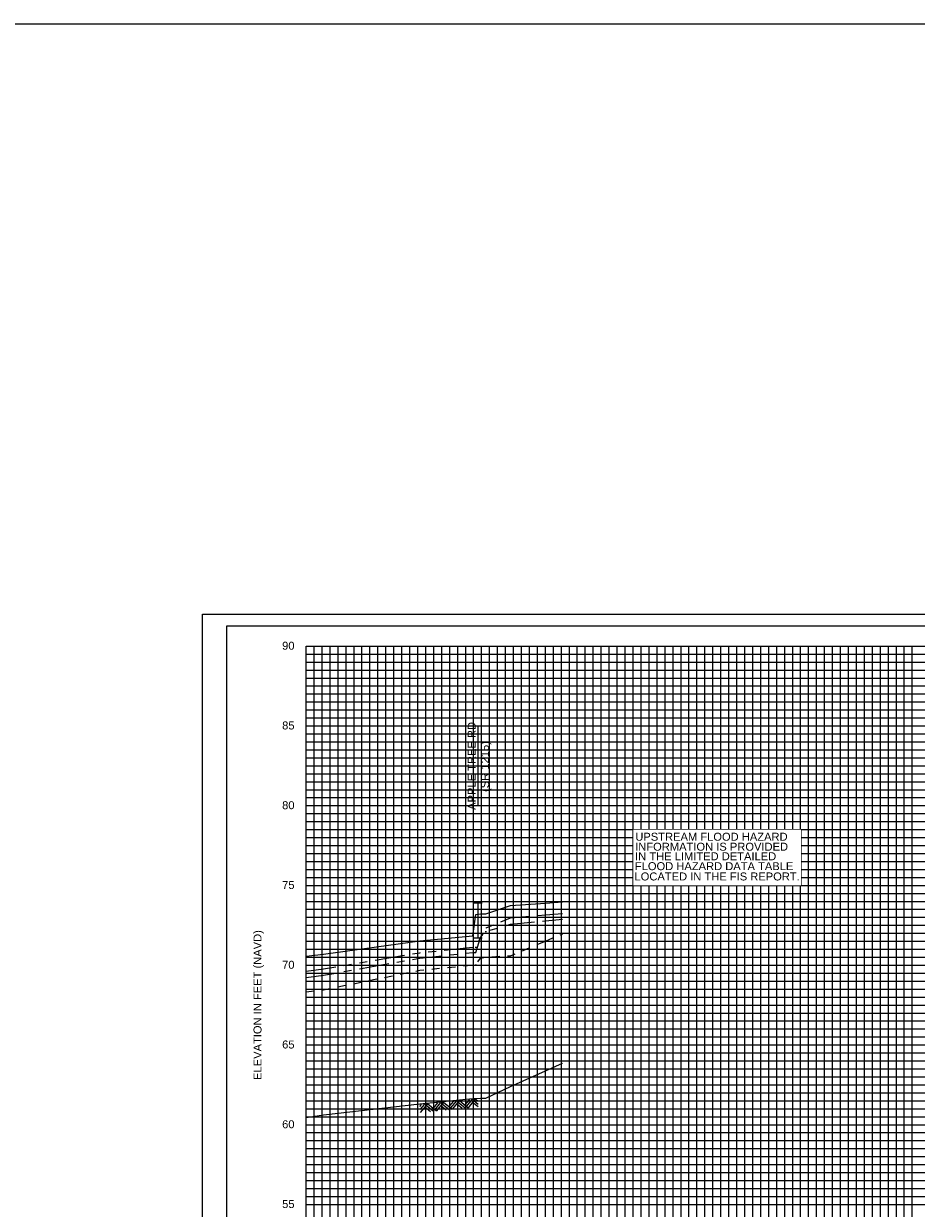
# Model space of a CAD drawing. Header units: inches. Extents: x -32 to 57.8, y 32 to 75.3.
# Tile 10 of 11: x 35.3 to 46.5, y 41.3 to 56.2. Entities that reach past the tile are written whole.
import ezdxf
from ezdxf.enums import TextEntityAlignment as Align

# ---------------------------------------------------------------- set-up
doc = ezdxf.new("R2010")
doc.units = ezdxf.units.IN
doc.header["$LTSCALE"] = 0.3
doc.header["$MEASUREMENT"] = 0
doc.set_wipeout_variables(frame=1)
for name, pattern in [('CENTER', [2, 1.25, -0.25, 0.25, -0.25]), ('DOT', [0.25, 0, -0.25]), ('HIDDEN', [0.375, 0.25, -0.125]), ('PHANTOM', [2.5, 1.25, -0.25, 0.25, -0.25, 0.25, -0.25])]:
    doc.linetypes.add(name, pattern=pattern)
doc.layers.get('0').update_dxf_attribs({"color": 3, "plot": 0})
for name, color, linetype in [('1', 5, 'Continuous'), ('2', 50, 'Continuous'), ('3', 9, 'DOT'), ('STREAM', 5, 'Continuous'), ('STRUCTURE', 30, 'Continuous'), ('TEXT', 255, 'Continuous'), ('WS10', 4, 'HIDDEN'), ('WS100', 5, 'PHANTOM'), ('WS50', 1, 'CENTER'), ('WS500', 1, 'Continuous'), ('WSOTHER', 7, 'Continuous')]:
    doc.layers.add(name, color=color, linetype=linetype)
doc.styles.add('ARIAL', font='ARIAL.TTF')

# ---------------------------------------------------------------- blocks, each defined once
blk = doc.blocks.new('rock')
at = {"layer": 'STREAM'}
for p, q in [((0.171, 0.001), (0.147, -0.023)), ((0.209, 0.001), (0.147, -0.061)), ((0.247, 0.001), (0.147, -0.099)), ((0.251, 0.001), (0.351, -0.099)), ((0.375, 0.001), (0.313, -0.061)), ((0.413, 0.001), (0.332, -0.08)), ((0.451, 0.001), (0.351, -0.099)), ((0.451, 0.001), (0.551, -0.099)), ((0.575, 0.001), (0.513, -0.061)), ((0.613, 0.001), (0.532, -0.08)), ((0.651, 0.001), (0.551, -0.099)), ((0.651, 0.001), (0.751, -0.099)), ((0.776, 0.001), (0.713, -0.061)), ((0.813, 0.001), (0.732, -0.08)), ((0.851, 0.001), (0.751, -0.099)), ((0.851, 0.001), (0.88, -0.028)), ((0.211, -0.034), (0.275, -0.099)), ((0.23, -0.016), (0.313, -0.099)), ((0.413, -0.036), (0.475, -0.099)), ((0.432, -0.018), (0.513, -0.099)), ((0.613, -0.036), (0.676, -0.099)), ((0.632, -0.018), (0.713, -0.099)), ((0.813, -0.036), (0.876, -0.099)), ((0.832, -0.018), (0.88, -0.066))]:
    blk.add_line(p, q, dxfattribs=at)

msp = doc.modelspace()

# ---------------------------------------------------------------- linework, layer by layer
at = {"color": 252}
msp.add_lwpolyline([(37.586, 48.777), (53.686, 48.777), (53.686, 38.477), (37.586, 38.477)], close=True, dxfattribs=at)
at = {"layer": '1'}
for p, q in [((37.886, 48.627), (37.886, 38.627)), ((53.386, 48.627), (37.886, 48.627))]:
    msp.add_line(p, q, dxfattribs=at)
at = {"layer": '2', "color": 50}
for p, q in [((38.886, 39.377), (38.886, 48.377)), ((38.886, 48.377), (51.886, 48.377)), ((39.886, 39.377), (39.886, 48.377)), ((40.886, 39.377), (40.886, 48.377)), ((41.886, 39.377), (41.886, 48.377)), ((42.886, 39.377), (42.886, 48.377)), ((43.886, 39.377), (43.886, 48.377)), ((44.886, 39.377), (44.886, 48.377)), ((45.886, 39.377), (45.886, 48.377)), ((38.886, 46.377), (51.886, 46.377)), ((38.886, 45.377), (51.886, 45.377)), ((38.886, 44.377), (51.886, 44.377)), ((38.886, 43.377), (51.886, 43.377)), ((38.886, 42.377), (51.886, 42.377)), ((38.886, 41.377), (51.886, 41.377))]:
    msp.add_line(p, q, dxfattribs=at)
at = {"layer": '2', "color": 50, "linetype": 'Continuous'}
msp.add_line((38.886, 47.377), (51.886, 47.377), dxfattribs=at)
at = {"layer": '3', "color": 8, "linetype": 'Continuous'}
for p, q in [((38.886, 48.277), (51.886, 48.277)), ((38.986, 39.377), (38.986, 48.377)), ((39.086, 39.377), (39.086, 48.377)), ((39.186, 39.377), (39.186, 48.377)), ((39.286, 39.377), (39.286, 48.377)), ((39.386, 39.377), (39.386, 48.377)), ((39.486, 39.377), (39.486, 48.377)), ((39.586, 39.377), (39.586, 48.377)), ((39.686, 39.377), (39.686, 48.377)), ((39.786, 39.377), (39.786, 48.377)), ((39.986, 39.377), (39.986, 48.377)), ((40.086, 39.377), (40.086, 48.377)), ((40.186, 39.377), (40.186, 48.377)), ((40.286, 39.377), (40.286, 48.377)), ((40.386, 39.377), (40.386, 48.377)), ((40.486, 39.377), (40.486, 48.377)), ((40.586, 39.377), (40.586, 48.377)), ((40.686, 39.377), (40.686, 48.377)), ((40.786, 39.377), (40.786, 48.377)), ((40.986, 39.377), (40.986, 48.377)), ((41.086, 39.377), (41.086, 48.377)), ((41.186, 39.377), (41.186, 48.377)), ((41.286, 39.377), (41.286, 48.377)), ((41.386, 39.377), (41.386, 48.377)), ((41.486, 39.377), (41.486, 48.377)), ((41.586, 39.377), (41.586, 48.377)), ((41.686, 39.377), (41.686, 48.377)), ((41.786, 39.377), (41.786, 48.377)), ((41.986, 39.377), (41.986, 48.377)), ((42.086, 39.377), (42.086, 48.377)), ((42.186, 39.377), (42.186, 48.377)), ((42.286, 39.377), (42.286, 48.377)), ((42.386, 39.377), (42.386, 48.377)), ((42.486, 39.377), (42.486, 48.377)), ((42.586, 39.377), (42.586, 48.377)), ((42.686, 39.377), (42.686, 48.377)), ((42.786, 39.377), (42.786, 48.377)), ((42.986, 39.377), (42.986, 48.377)), ((43.086, 39.377), (43.086, 48.377)), ((43.186, 39.377), (43.186, 48.377)), ((43.286, 39.377), (43.286, 48.377)), ((43.386, 39.377), (43.386, 48.377)), ((43.486, 39.377), (43.486, 48.377)), ((43.586, 39.377), (43.586, 48.377)), ((43.686, 39.377), (43.686, 48.377)), ((43.786, 39.377), (43.786, 48.377)), ((43.986, 39.377), (43.986, 48.377)), ((44.086, 39.377), (44.086, 48.377)), ((44.186, 39.377), (44.186, 48.377)), ((44.286, 39.377), (44.286, 48.377)), ((44.386, 39.377), (44.386, 48.377)), ((44.486, 39.377), (44.486, 48.377)), ((44.586, 39.377), (44.586, 48.377)), ((44.686, 39.377), (44.686, 48.377)), ((44.786, 39.377), (44.786, 48.377)), ((44.986, 39.377), (44.986, 48.377)), ((45.086, 39.377), (45.086, 48.377)), ((45.186, 39.377), (45.186, 48.377)), ((45.286, 39.377), (45.286, 48.377)), ((45.386, 39.377), (45.386, 48.377)), ((45.486, 39.377), (45.486, 48.377)), ((45.586, 39.377), (45.586, 48.377)), ((45.686, 39.377), (45.686, 48.377)), ((45.786, 39.377), (45.786, 48.377)), ((45.986, 39.377), (45.986, 48.377)), ((46.086, 39.377), (46.086, 48.377)), ((46.186, 39.377), (46.186, 48.377)), ((46.286, 39.377), (46.286, 48.377)), ((46.386, 39.377), (46.386, 48.377)), ((46.486, 39.377), (46.486, 48.377)), ((38.886, 48.177), (51.886, 48.177)), ((38.886, 48.077), (51.886, 48.077)), ((38.886, 47.977), (51.886, 47.977)), ((38.886, 47.877), (51.886, 47.877)), ((38.886, 47.777), (51.886, 47.777)), ((38.886, 47.677), (51.886, 47.677)), ((38.886, 47.577), (51.886, 47.577)), ((38.886, 47.477), (51.886, 47.477)), ((38.886, 47.277), (51.886, 47.277)), ((38.886, 47.177), (51.886, 47.177)), ((38.886, 47.077), (51.886, 47.077)), ((38.886, 46.977), (51.886, 46.977)), ((38.886, 46.877), (51.886, 46.877)), ((38.886, 46.777), (51.886, 46.777)), ((38.886, 46.677), (51.886, 46.677)), ((38.886, 46.577), (51.886, 46.577)), ((38.886, 46.477), (51.886, 46.477)), ((38.886, 46.277), (51.886, 46.277)), ((38.886, 46.177), (51.886, 46.177)), ((38.886, 46.077), (51.886, 46.077)), ((38.886, 45.977), (51.886, 45.977)), ((38.886, 45.877), (51.886, 45.877)), ((38.886, 45.777), (51.886, 45.777)), ((38.886, 45.677), (51.886, 45.677)), ((38.886, 45.577), (51.886, 45.577)), ((38.886, 45.477), (51.886, 45.477)), ((38.886, 45.277), (51.886, 45.277)), ((38.886, 45.177), (51.886, 45.177)), ((38.886, 45.077), (51.886, 45.077)), ((38.886, 44.977), (51.886, 44.977)), ((38.886, 44.877), (51.886, 44.877)), ((38.886, 44.777), (51.886, 44.777)), ((38.886, 44.677), (51.886, 44.677)), ((38.886, 44.577), (51.886, 44.577)), ((38.886, 44.477), (51.886, 44.477)), ((38.886, 44.277), (51.886, 44.277)), ((38.886, 44.177), (51.886, 44.177)), ((38.886, 44.077), (51.886, 44.077)), ((38.886, 43.977), (51.886, 43.977)), ((38.886, 43.877), (51.886, 43.877)), ((38.886, 43.777), (51.886, 43.777)), ((38.886, 43.677), (51.886, 43.677)), ((38.886, 43.577), (51.886, 43.577)), ((38.886, 43.477), (51.886, 43.477)), ((38.886, 43.277), (51.886, 43.277)), ((38.886, 43.177), (51.886, 43.177)), ((38.886, 43.077), (51.886, 43.077)), ((38.886, 42.977), (51.886, 42.977)), ((38.886, 42.877), (51.886, 42.877)), ((38.886, 42.777), (51.886, 42.777)), ((38.886, 42.677), (51.886, 42.677)), ((38.886, 42.577), (51.886, 42.577)), ((38.886, 42.477), (51.886, 42.477)), ((38.886, 42.277), (51.886, 42.277)), ((38.886, 42.177), (51.886, 42.177)), ((38.886, 42.077), (51.886, 42.077)), ((38.886, 41.977), (51.886, 41.977)), ((38.886, 41.877), (51.886, 41.877)), ((38.886, 41.777), (51.886, 41.777)), ((38.886, 41.677), (51.886, 41.677)), ((38.886, 41.577), (51.886, 41.577)), ((38.886, 41.477), (51.886, 41.477))]:
    msp.add_line(p, q, dxfattribs=at)
at = {"layer": 'STREAM'}
for points in [[(41.887, 43.053), (42.098, 43.147), (42.098, 43.147)], [(38.887, 42.468), (39.104, 42.501), (40.31, 42.639), (40.976, 42.707), (41.014, 42.707), (41.071, 42.711), (41.138, 42.711), (41.448, 42.857), (41.887, 43.053), (41.887, 43.053)]]:
    msp.add_lwpolyline(points, dxfattribs=at)
at = {"layer": 'STRUCTURE'}
for p, q in [((40.992, 45.159), (41.092, 45.159)), ((41.042, 44.719), (41.042, 45.159)), ((40.992, 44.719), (41.092, 44.719))]:
    msp.add_line(p, q, dxfattribs=at)
msp.add_lwpolyline([(-9.197, 56.181), (57.779, 56.181), (57.779, 32.019), (-9.197, 32.019)], close=True, dxfattribs=at)
at = {"layer": 'TEXT'}
msp.add_lwpolyline([(41.042, 46.375), (41.042, 47.375), (41.042, 47.375)], dxfattribs=at)
at = {"layer": 'WS10', "flags": 128}
for points in [[(41.887, 44.679), (42.098, 44.767), (42.098, 44.767)], [(38.887, 44.041), (39.104, 44.069), (39.104, 44.069), (40.31, 44.313), (40.31, 44.313), (40.976, 44.379), (40.976, 44.379), (41.014, 44.381), (41.014, 44.381), (41.071, 44.463), (41.071, 44.463), (41.138, 44.479), (41.138, 44.479), (41.448, 44.495), (41.887, 44.679), (41.887, 44.679), (41.887, 44.679)]]:
    msp.add_lwpolyline(points, dxfattribs=at)
at = {"layer": 'WS100', "flags": 128}
for points in [[(38.887, 44.301), (39.104, 44.329), (39.104, 44.329), (40.31, 44.533), (40.31, 44.533), (40.976, 44.601), (40.976, 44.601), (41.014, 44.601), (41.014, 44.601), (41.071, 44.725), (41.071, 44.725), (41.138, 44.841), (41.138, 44.841), (41.448, 44.969), (41.887, 45.007), (41.887, 45.007), (41.887, 45.007)], [(41.887, 45.007), (42.098, 45.025), (42.098, 45.025)]]:
    msp.add_lwpolyline(points, dxfattribs=at)
at = {"layer": 'WS50', "flags": 128}
for points in [[(38.887, 44.223), (39.104, 44.251), (39.104, 44.251), (40.31, 44.465), (40.31, 44.465), (40.976, 44.537), (40.976, 44.537), (41.014, 44.537), (41.014, 44.537), (41.071, 44.725), (41.071, 44.725), (41.138, 44.799), (41.138, 44.799), (41.448, 44.889), (41.887, 44.932), (41.887, 44.932), (41.887, 44.932)], [(41.887, 44.932), (42.098, 44.953), (42.098, 44.953)]]:
    msp.add_lwpolyline(points, dxfattribs=at)
at = {"layer": 'WS500'}
for points in [[(38.887, 44.488), (39.104, 44.515), (39.104, 44.515), (40.31, 44.683), (40.31, 44.683), (40.976, 44.745), (40.976, 44.745), (41.014, 45.011), (41.014, 45.011), (41.071, 45.021), (41.071, 45.021), (41.138, 45.021), (41.138, 45.021), (41.448, 45.125), (41.887, 45.156), (41.887, 45.156), (41.887, 45.156)], [(41.887, 45.156), (42.098, 45.171), (42.098, 45.171)]]:
    msp.add_lwpolyline(points, dxfattribs=at)
at = {"layer": 'WSOTHER'}
msp.add_lwpolyline([(42.987, 46.076), (45.089, 46.076), (45.089, 45.377), (42.987, 45.377)], close=True, dxfattribs=at)

# ---------------------------------------------------------------- block references
at = {"layer": 'STREAM', "rotation": 5.78379066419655}
msp.add_blockref('rock', (40.16, 42.613), dxfattribs=at)

# ---------------------------------------------------------------- texts
at = {"layer": 'TEXT', "style": 'ARIAL'}
for s, p in [(' 90', (38.546, 48.332)), (' 85', (38.546, 47.332)), (' 80', (38.546, 46.332)), (' 75', (38.546, 45.332)), (' 70', (38.546, 44.332)), (' 65', (38.546, 43.332)), (' 60', (38.546, 42.332)), (' 55', (38.546, 41.332))]:
    msp.add_text(s, height=0.1, dxfattribs=at).set_placement(p)
for s, p in [('APPLE TREE RD', (41.011, 46.875)), ('(SR 1215)', (41.178, 46.867)), ('ELEVATION IN FEET (NAVD)', (38.326, 43.877))]:
    msp.add_text(s, height=0.1, rotation=90, dxfattribs=at).set_placement(p, align=Align.CENTER)

# ---------------------------------------------------------------- next in the draw order: wipeouts: each hides what was drawn before it
msp.add_wipeout([(42.987, 46.076), (45.089, 46.076), (45.089, 45.377), (42.987, 45.377)]).dxf.layer = 'WSOTHER'

# ---------------------------------------------------------------- next in the draw order: texts
for s, p in [('INFORMATION IS PROVIDED ', (43.989, 45.812)), ('UPSTREAM FLOOD HAZARD   ', (44.026, 45.937)), ('IN THE LIMITED DETAILED', (43.895, 45.692)), ('FLOOD HAZARD DATA TABLE', (44.001, 45.568)), ('LOCATED IN THE FIS REPORT.', (44.039, 45.439))]:
    msp.add_text(s, height=0.1, dxfattribs=at).set_placement(p, align=Align.CENTER)

doc.saveas('drawing.dxf')
